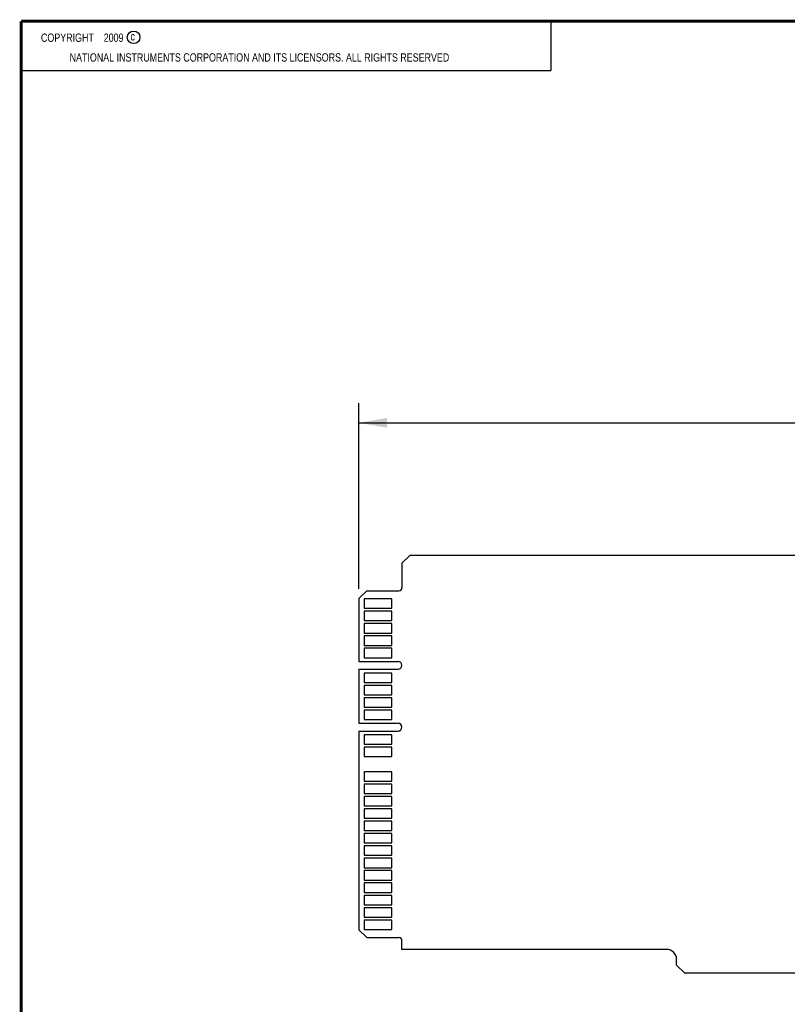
# Model space of a CAD drawing. Header units: inches. Extents: x 0.2 to 16.8, y 0.1 to 10.8.
# Tile 1 of 20: x 0.2 to 5.1, y 4.5 to 10.8. Entities that reach past the tile are written whole.
import ezdxf

# ---------------------------------------------------------------- set-up
doc = ezdxf.new("R2010")
doc.units = ezdxf.units.IN
doc.header["$LTSCALE"] = 0.935
doc.header["$MEASUREMENT"] = 0
doc.layers.get('0').update_dxf_attribs({"linetype": 'CONTINUOUS'})
doc.layers.add('DIMENSIONS', color=7, linetype='CONTINUOUS')
doc.styles.get("Standard").update_dxf_attribs({"font": 'txt', "width": 0.8})
doc.dimstyles.new('DIMSTYLE_1', dxfattribs={"dimtxt": 0.125, "dimasz": 0.18, "dimexe": 0.18, "dimexo": 0.0625, "dimgap": 0.09, "dimtad": 0, "dimtih": 1, "dimtoh": 1, "dimdec": 3, "dimzin": 4, "dimdsep": 46, "dimtxsty": 'STANDARD', "dimblk": '_FILLED', "dimblk1": '_FILLED', "dimblk2": '_FILLED', "dimcen": 0.09, "dimadec": 0, "dimazin": 0, "dimtp": 0.01, "dimtm": 0.01, "dimtfac": 1, "dimtdec": 3, "dimtofl": 0, "dimtmove": 0, "dimatfit": 3, "dimldrblk": '_FILLED', "dimfxl": 1, "dimtolj": 1, "dimtzin": 4, "dimarcsym": 0})

# ---------------------------------------------------------------- blocks, each defined once
blk = doc.blocks.new('_FILLED')
at = {"color": 0, "linetype": 'BYBLOCK'}
blk.add_solid([(0, 0), (-1, 0.174), (-1, -0.174)], dxfattribs=at)
blk = doc.blocks.new('*D0')
at = {"layer": 'DIMENSIONS', "color": 2, "linetype": 'CONTINUOUS'}
for p, q in [((2.4014, 7.142), (2.4014, 8.3245)), ((9.8594, 7.337), (9.8594, 8.3245)), ((2.4014, 8.1995), (5.3872, 8.1995)), ((9.8594, 8.1995), (6.9372, 8.1995))]:
    blk.add_line(p, q, dxfattribs=at)
at = {"layer": 'DIMENSIONS', "color": 2, "linetype": 'CONTINUOUS', "xscale": 0.18, "yscale": 0.18, "zscale": 0.18, "rotation": 180}
blk.add_blockref('_FILLED', (2.4014, 8.1995), dxfattribs=at)
at = {"layer": 'DIMENSIONS', "color": 2, "linetype": 'CONTINUOUS', "xscale": 0.18, "yscale": 0.18, "zscale": 0.18}
blk.add_blockref('_FILLED', (9.8594, 8.1995), dxfattribs=at)
at = {"layer": 'DIMENSIONS', "color": 2, "linetype": 'CONTINUOUS', "width": 0.8}
for s, p in [('7.458', (5.4497, 8.137)), ('[', (6.0747, 8.137)), ('189.43', (6.1747, 8.137)), (']', (6.7747, 8.137))]:
    blk.add_text(s, height=0.125, dxfattribs=at).set_placement(p)

msp = doc.modelspace()

# ---------------------------------------------------------------- linework, layer by layer
at = {"color": 2, "linetype": 'CONTINUOUS'}
for p, q in [((0.25, 10.7586), (3.625, 10.7586)), ((0.25, 10.7586), (0.25, 10.4456)), ((3.625, 10.7586), (3.625, 10.4456)), ((0.25, 10.4456), (3.625, 10.4456))]:
    msp.add_line(p, q, dxfattribs=at)
at = {"color": 7, "linetype": 'CONTINUOUS'}
for p, q in [((2.7264, 7.3545), (2.6764, 7.3045)), ((8.4144, 7.3545), (2.7264, 7.3545)), ((2.6764, 7.3045), (2.6764, 7.1495)), ((2.4514, 7.1295), (2.4014, 7.0795)), ((2.4514, 7.1295), (2.6564, 7.1295)), ((2.4014, 7.0795), (2.4014, 6.6795)), ((2.4344, 7.0777), (2.4344, 7.0177)), ((2.6114, 7.0777), (2.4344, 7.0777)), ((2.6114, 7.0177), (2.6114, 7.0777)), ((2.4344, 7.0177), (2.6114, 7.0177)), ((2.4344, 6.999), (2.4344, 6.939)), ((2.6114, 6.999), (2.4344, 6.999)), ((2.6114, 6.939), (2.6114, 6.999)), ((2.4344, 6.939), (2.6114, 6.939)), ((2.4344, 6.9203), (2.4344, 6.8603)), ((2.6114, 6.9203), (2.4344, 6.9203)), ((2.6114, 6.8603), (2.6114, 6.9203)), ((2.4344, 6.8603), (2.6114, 6.8603)), ((2.4344, 6.8416), (2.4344, 6.7816)), ((2.6114, 6.8416), (2.4344, 6.8416)), ((2.6114, 6.7816), (2.6114, 6.8416)), ((2.4344, 6.7816), (2.6114, 6.7816)), ((2.4344, 6.7629), (2.4344, 6.7029)), ((2.6114, 6.7629), (2.4344, 6.7629)), ((2.6114, 6.7029), (2.6114, 6.7629)), ((2.4014, 6.6795), (2.6514, 6.6795)), ((2.4344, 6.7029), (2.6114, 6.7029)), ((2.4014, 6.6295), (2.4014, 6.2855)), ((2.4014, 6.6295), (2.6514, 6.6295)), ((2.4344, 6.6054), (2.4344, 6.5454)), ((2.6114, 6.6054), (2.4344, 6.6054)), ((2.6114, 6.5454), (2.6114, 6.6054)), ((2.4344, 6.5454), (2.6114, 6.5454)), ((2.4344, 6.5267), (2.4344, 6.4667)), ((2.6114, 6.5267), (2.4344, 6.5267)), ((2.6114, 6.4667), (2.6114, 6.5267)), ((2.4344, 6.4667), (2.6114, 6.4667)), ((2.4344, 6.448), (2.4344, 6.388)), ((2.6114, 6.448), (2.4344, 6.448)), ((2.6114, 6.388), (2.6114, 6.448)), ((2.4344, 6.388), (2.6114, 6.388)), ((2.4344, 6.3693), (2.4344, 6.3093)), ((2.6114, 6.3693), (2.4344, 6.3693)), ((2.6114, 6.3093), (2.6114, 6.3693)), ((2.4014, 6.2855), (2.6514, 6.2855)), ((2.4344, 6.3093), (2.6114, 6.3093)), ((2.4014, 6.2355), (2.4014, 4.9695)), ((2.4014, 6.2355), (2.6514, 6.2355)), ((2.4344, 6.2119), (2.4344, 6.1519)), ((2.6114, 6.2119), (2.4344, 6.2119)), ((2.6114, 6.1519), (2.6114, 6.2119)), ((2.4344, 6.1519), (2.6114, 6.1519)), ((2.4344, 6.1332), (2.4344, 6.0732)), ((2.6114, 6.1332), (2.4344, 6.1332)), ((2.6114, 6.0732), (2.6114, 6.1332)), ((2.4344, 6.0732), (2.6114, 6.0732)), ((2.4344, 5.9758), (2.4344, 5.9158)), ((2.6114, 5.9758), (2.4344, 5.9758)), ((2.6114, 5.9158), (2.6114, 5.9758)), ((2.4344, 5.9158), (2.6114, 5.9158)), ((2.4344, 5.8971), (2.4344, 5.8371)), ((2.6114, 5.8971), (2.4344, 5.8971)), ((2.4344, 5.8371), (2.6114, 5.8371)), ((2.6114, 5.8371), (2.6114, 5.8971)), ((2.4344, 5.8184), (2.4344, 5.7584)), ((2.6114, 5.8184), (2.4344, 5.8184)), ((2.6114, 5.7584), (2.6114, 5.8184)), ((2.4344, 5.7584), (2.6114, 5.7584)), ((2.4344, 5.7397), (2.4344, 5.6797)), ((2.6114, 5.7397), (2.4344, 5.7397)), ((2.6114, 5.6797), (2.6114, 5.7397)), ((2.4344, 5.6797), (2.6114, 5.6797)), ((2.4344, 5.661), (2.4344, 5.601)), ((2.6114, 5.661), (2.4344, 5.661)), ((2.6114, 5.601), (2.6114, 5.661)), ((2.4344, 5.601), (2.6114, 5.601)), ((2.4344, 5.5823), (2.4344, 5.5223)), ((2.6114, 5.5823), (2.4344, 5.5823)), ((2.4344, 5.5223), (2.6114, 5.5223)), ((2.6114, 5.5223), (2.6114, 5.5823)), ((2.4344, 5.5036), (2.4344, 5.4436)), ((2.6114, 5.5036), (2.4344, 5.5036)), ((2.6114, 5.4436), (2.6114, 5.5036)), ((2.4344, 5.4436), (2.6114, 5.4436)), ((2.4344, 5.4249), (2.4344, 5.3649)), ((2.6114, 5.4249), (2.4344, 5.4249)), ((2.6114, 5.3649), (2.6114, 5.4249)), ((2.4344, 5.3649), (2.6114, 5.3649)), ((2.4344, 5.3462), (2.4344, 5.2862)), ((2.6114, 5.3462), (2.4344, 5.3462)), ((2.6114, 5.2862), (2.6114, 5.3462)), ((2.4344, 5.2862), (2.6114, 5.2862)), ((2.4344, 5.2674), (2.4344, 5.2074)), ((2.6114, 5.2674), (2.4344, 5.2674)), ((2.6114, 5.2074), (2.6114, 5.2674)), ((2.4344, 5.2074), (2.6114, 5.2074)), ((2.4344, 5.1887), (2.4344, 5.1287)), ((2.6114, 5.1887), (2.4344, 5.1887)), ((2.6114, 5.1287), (2.6114, 5.1887)), ((2.4344, 5.1287), (2.6114, 5.1287)), ((2.4344, 5.11), (2.4344, 5.05)), ((2.6114, 5.11), (2.4344, 5.11)), ((2.6114, 5.05), (2.6114, 5.11)), ((2.4344, 5.05), (2.6114, 5.05)), ((2.4344, 5.0313), (2.4344, 4.9713)), ((2.6114, 5.0313), (2.4344, 5.0313)), ((2.6114, 4.9713), (2.6114, 5.0313)), ((2.4014, 4.9695), (2.4514, 4.9195)), ((2.4344, 4.9713), (2.6114, 4.9713)), ((2.4514, 4.9195), (2.6564, 4.9195)), ((2.6764, 4.8445), (2.6764, 4.8995)), ((4.3634, 4.8445), (2.6764, 4.8445)), ((4.4264, 4.7445), (4.4264, 4.7815)), ((4.4264, 4.7445), (4.4764, 4.6945)), ((4.4764, 4.6945), (8.4144, 4.6945))]:
    msp.add_line(p, q, dxfattribs=at)
at = {"color": 7, "linetype": 'CONTINUOUS', "const_width": 0.02}
for points in [[(0.25, 10.7586), (0.25, 0.2586)], [(16.75, 10.7586), (0.25, 10.7586)]]:
    msp.add_lwpolyline(points, dxfattribs=at)
at = {"color": 2, "linetype": 'CONTINUOUS'}
msp.add_circle((0.9659, 10.6562), 0.0403, dxfattribs=at)
at = {"color": 7, "linetype": 'CONTINUOUS'}
for centre, radius, start, end in [((2.6564, 7.1495), 0.02, 270, 360), ((2.6514, 6.6545), 0.025, 270, 90), ((2.6514, 6.2605), 0.025, 270, 90), ((2.6564, 4.8995), 0.02, 0, 90), ((4.3634, 4.7815), 0.063, 0, 90)]:
    msp.add_arc(centre, radius, start, end, dxfattribs=at)

# ---------------------------------------------------------------- texts
at = {"color": 2, "linetype": 'CONTINUOUS', "width": 0.8}
for s, p in [('c', (0.946, 10.6363)), ('NATIONAL INSTRUMENTS CORPORATION AND ITS LICENSORS. ALL RIGHTS RESERVED', (0.5583, 10.5016))]:
    msp.add_text(s, height=0.053, dxfattribs=at).set_placement(p)
at = {"color": 2, "linetype": 'CONTINUOUS', "insert": (0.3125, 10.6805), "char_height": 0.053, "width": 0.8904, "attachment_point": 1}
msp.add_mtext('    COPYRIGHT    2009', dxfattribs=at)

# ---------------------------------------------------------------- dimensions: what is measured, and where the dimension line sits
at = {"layer": 'DIMENSIONS', "color": 2, "linetype": 'CONTINUOUS'}
dim = msp.add_linear_dim(base=(9.8594, 8.1995), p1=(2.4014, 7.142), p2=(9.8594, 7.337), dimstyle='DIMSTYLE_1', dxfattribs=at)
dim.commit()
dim.dimension.update_dxf_attribs({"geometry": '*D0', "text_midpoint": (6.1622, 8.1995), "dimtype": 160})

doc.saveas('drawing.dxf')
